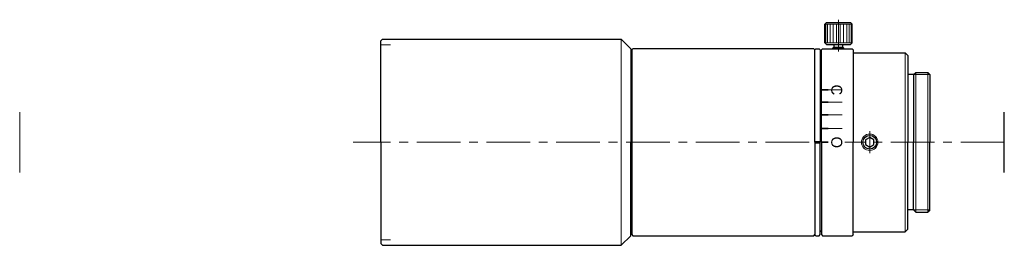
# Model space of a CAD drawing. Header units: millimetres. Extents: x -66 to 114, y 31 to 72.
import ezdxf
from ezdxf.enums import TextEntityAlignment as Align

# ---------------------------------------------------------------- set-up
doc = ezdxf.new("R2010")
doc.units = ezdxf.units.MM
doc.header["$LTSCALE"] = 0.25
doc.linetypes.add('CENTER', pattern=[50.8, 31.75, -6.35, 6.35, -6.35])
doc.layers.add('00_補助線', color=252, linetype='Continuous', lineweight=0, plot=False)
for name, color, linetype, lineweight in [('01_中心線', 1, 'CENTER', 20), ('03_寸法・文字', 50, 'Continuous', 20), ('iris＆image_circle', 7, 'Continuous', 30), ('画層1', 7, 'Continuous', 30), ('ﾋﾞｽ・ﾈｼﾞ', 7, 'Continuous', 30)]:
    doc.layers.add(name, color=color, linetype=linetype, lineweight=lineweight)
doc.styles.add('VS Standard', font='txt', dxfattribs={"height": 3})

# ---------------------------------------------------------------- blocks, each defined once
blk = doc.blocks.new('HM30##')
at = {"layer": '画層1'}
blk.add_lwpolyline([(-0.75, -0.43), (0, -0.87), (0.75, -0.43), (0.75, 0.43), (0, 0.87), (-0.75, 0.43)], close=True, dxfattribs=at)
at = {"layer": '画層1', "lineweight": 9}
blk.add_circle((0, 0), 1.5, dxfattribs=at)
at = {"layer": '画層1'}
blk.add_circle((0, 0), 1.25, dxfattribs=at)

msp = doc.modelspace()

# ---------------------------------------------------------------- hatches: boundary and pattern name
at = {"layer": '03_寸法・文字'}
h = msp.add_hatch(color=256, dxfattribs=at)
h.dxf.hatch_style = 1
h.paths.add_polyline_path([(81.51, 59.66), (81.51, 59.36), (80.21, 59.36), (80.21, 59.66)])
h = msp.add_hatch(color=256, dxfattribs=at)
h.dxf.hatch_style = 1
h.paths.add_polyline_path([(81.51, 57.47), (81.51, 57.17), (80.21, 57.17), (80.21, 57.47)])
h = msp.add_hatch(color=256, dxfattribs=at)
h.dxf.hatch_style = 1
h.paths.add_polyline_path([(81.51, 55.12), (81.51, 54.82), (80.21, 54.82), (80.21, 55.12)])
h = msp.add_hatch(color=256, dxfattribs=at)
h.dxf.hatch_style = 1
h.paths.add_polyline_path([(81.51, 52.66), (81.51, 52.36), (80.21, 52.36), (80.21, 52.66)])
h = msp.add_hatch(color=256, dxfattribs=at)
h.dxf.hatch_style = 1
h.paths.add_polyline_path([(80.01, 50.25), (79.01, 50.25), (79.01, 49.75), (80.01, 49.75)])
h = msp.add_hatch(color=256, dxfattribs=at)
h.dxf.hatch_style = 1
h.paths.add_polyline_path([(81.51, 50.15), (81.51, 49.85), (80.21, 49.85), (80.21, 50.15)])

# ---------------------------------------------------------------- linework, layer by layer
at = {"layer": '00_補助線', "lineweight": 20}
for p, q in [((0.01, 67.75), (1.81, 67.75)), ((0.01, 32.25), (1.81, 32.25))]:
    msp.add_line(p, q, dxfattribs=at)
at = {"layer": '00_補助線'}
for p, q in [((84.01, 59.51), (80.01, 59.51)), ((84.01, 57.32), (80.01, 57.32)), ((-65.69, 44.5), (-65.69, 55.5)), ((84.01, 54.97), (80.01, 54.97)), ((84.01, 52.51), (80.01, 52.51))]:
    msp.add_line(p, q, dxfattribs=at)
at = {"layer": '01_中心線'}
for p, q in [((83.32, 66.5), (83.32, 72.3)), ((89.01, 48), (89.01, 52)), ((78.01, 50), (-4.98, 50)), ((113.51, 50), (84.49, 50))]:
    msp.add_line(p, q, dxfattribs=at)
at = {"layer": 'iris＆image_circle'}
msp.add_line((113.51, 44.5), (113.51, 55.5), dxfattribs=at)
at = {"layer": '画層1'}
for p, q in [((81.14, 71.8), (80.82, 71.47)), ((81.14, 71.8), (85.49, 71.8)), ((85.49, 71.8), (85.81, 71.47)), ((80.82, 68.12), (80.82, 71.47)), ((85.81, 68.12), (85.81, 71.47)), ((0.01, 68.45), (0.31, 68.75)), ((0.01, 50), (0.01, 68.45)), ((0.31, 68.75), (43.76, 68.75)), ((43.76, 68.75), (45.51, 67)), ((81.14, 67.8), (80.82, 68.12)), ((85.49, 67.8), (85.81, 68.12)), ((45.51, 67), (45.51, 50)), ((45.71, 66.8), (45.91, 67)), ((45.71, 66.8), (45.71, 50)), ((78.82, 67), (45.91, 67)), ((78.82, 67), (79.01, 66.8)), ((79.22, 67), (79.01, 66.8)), ((79.01, 50), (79.01, 66.8)), ((79.22, 67), (79.81, 67)), ((79.81, 67), (80.01, 66.8)), ((80.01, 66.8), (80.01, 50)), ((80.21, 66.8), (80.41, 67)), ((80.21, 50), (80.21, 66.8)), ((80.41, 67), (85.81, 67)), ((81.14, 67.8), (85.49, 67.8)), ((82.52, 67.3), (82.32, 67.1)), ((82.32, 67), (82.32, 67.1)), ((82.52, 67.3), (82.52, 67.8)), ((82.52, 67.3), (84.12, 67.3)), ((84.12, 67.3), (84.12, 67.8)), ((84.32, 67.1), (84.12, 67.3)), ((84.32, 67), (84.32, 67.1)), ((86.01, 66.8), (85.81, 67)), ((86.01, 66.8), (86.01, 50)), ((45.51, 65.25), (45.71, 65.25)), ((80.21, 66.3), (80.01, 66.1)), ((86.01, 66.3), (95.48, 66.3)), ((95.98, 65.8), (95.48, 66.3)), ((95.98, 65.8), (95.98, 50)), ((96.98, 62.3), (95.98, 62.3)), ((96.98, 62.3), (97.39, 62.7)), ((96.98, 62.3), (96.98, 50)), ((97.39, 62.7), (99.58, 62.7)), ((99.98, 62.3), (99.58, 62.7)), ((99.98, 62.3), (99.98, 50)), ((0.01, 50), (0.01, 31.55)), ((45.51, 33), (45.51, 50)), ((45.71, 50), (45.71, 33.2)), ((79.01, 50), (79.01, 33.2)), ((80.01, 33.2), (80.01, 50)), ((80.21, 50), (80.21, 33.2)), ((86.01, 33.2), (86.01, 50)), ((95.98, 34.2), (95.98, 50)), ((96.98, 37.7), (96.98, 50)), ((99.98, 37.7), (99.98, 50)), ((96.98, 37.7), (95.98, 37.7)), ((96.98, 37.7), (97.39, 37.3)), ((99.98, 37.7), (99.58, 37.3)), ((97.39, 37.3), (99.58, 37.3)), ((45.51, 34.75), (45.71, 34.75)), ((95.98, 34.2), (95.48, 33.7)), ((43.76, 31.25), (45.51, 33)), ((45.71, 33.2), (45.91, 33)), ((45.91, 33), (78.82, 33)), ((78.82, 33), (79.01, 33.2)), ((79.22, 33), (79.01, 33.2)), ((79.22, 33), (79.81, 33)), ((79.81, 33), (80.01, 33.2)), ((80.21, 33.7), (80.01, 33.9)), ((80.21, 33.2), (80.41, 33)), ((80.41, 33), (85.81, 33)), ((86.01, 33.2), (85.81, 33)), ((86.01, 33.7), (95.48, 33.7)), ((0.01, 31.55), (0.31, 31.25)), ((0.31, 31.25), (43.76, 31.25))]:
    msp.add_line(p, q, dxfattribs=at)
at = {"layer": '画層1', "lineweight": 9}
for p, q in [((80.82, 71.47), (85.81, 71.47)), ((81.01, 71.47), (81.01, 68.12)), ((81.33, 71.47), (81.33, 68.12)), ((81.79, 71.47), (81.79, 68.12)), ((82.36, 71.47), (82.36, 68.12)), ((82.99, 71.47), (82.99, 68.12)), ((83.64, 71.47), (83.64, 68.12)), ((84.27, 71.47), (84.27, 68.12)), ((84.84, 71.47), (84.84, 68.12)), ((85.3, 71.47), (85.3, 68.12)), ((85.62, 71.47), (85.62, 68.12)), ((80.82, 68.12), (85.81, 68.12)), ((82.32, 67.1), (84.32, 67.1)), ((95.48, 66.3), (95.48, 50)), ((97.39, 62.7), (97.39, 50)), ((99.58, 62.7), (99.58, 50)), ((95.48, 33.7), (95.48, 50)), ((97.39, 37.3), (97.39, 50)), ((99.58, 37.3), (99.58, 50))]:
    msp.add_line(p, q, dxfattribs=at)
at = {"layer": '画層1', "lineweight": 20}
for p, q in [((43.76, 68.75), (43.76, 50)), ((82.52, 67), (82.52, 67.3)), ((84.12, 67), (84.12, 67.3)), ((96.98, 62.3), (99.98, 62.3)), ((43.76, 31.25), (43.76, 50)), ((96.98, 37.7), (99.98, 37.7))]:
    msp.add_line(p, q, dxfattribs=at)

# ---------------------------------------------------------------- block references
at = {"layer": 'ﾋﾞｽ・ﾈｼﾞ'}
msp.add_blockref('HM30##', (89.01, 50), dxfattribs=at)

# ---------------------------------------------------------------- texts
at = {"layer": '03_寸法・文字', "style": 'VS Standard'}
for s, p in [('C', (84.01, 59.53)), ('O', (84.01, 49.99))]:
    msp.add_text(s, height=2, rotation=270, dxfattribs=at).set_placement(p, align=Align.TOP_CENTER)

doc.saveas('drawing.dxf')
